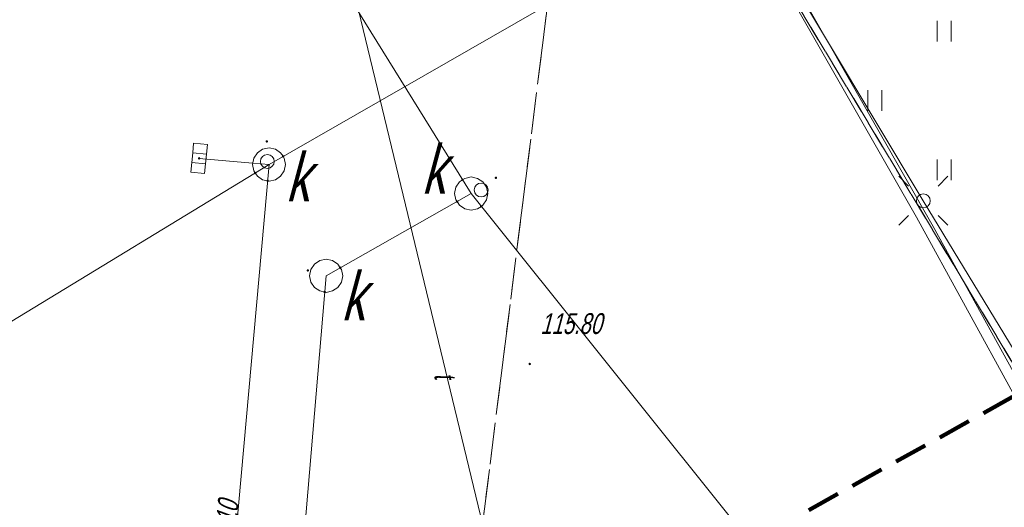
# Model space of a CAD drawing. Extents: x 7463256 to 7464485, y 5957341 to 5958260.
# Tile 238 of 256: x 7464244 to 7464279, y 5957916 to 5957934. Entities that reach past the tile are written whole.
import ezdxf

# ---------------------------------------------------------------- set-up
doc = ezdxf.new("R2010")
doc.units = 0
doc.header["$MEASUREMENT"] = 0
for name, pattern in [('1.5_0.5', [2, 1.5, -0.5]), ('4', [1.8, 1.2, -0.6]), ('mz1.0_0.5', [1.5, 1, -0.5])]:
    doc.linetypes.add(name, pattern=pattern)
doc.layers.get('0').update_dxf_attribs({"color": 2, "linetype": 'CONTINUOUS', "lineweight": 5})
for name, color, linetype in [('chodnik (powierzchnia)', 7, 'CONTINUOUS'), ('komora podziemna - przewód kanalizacyjny (powierzchnia)', 7, 'CONTINUOUS'), ('komora podziemna - przewód kanalizacyjny (powierzchnia)-Atr17', 7, 'CONTINUOUS'), ('kratka ściekowa (punkt)', 7, 'CONTINUOUS'), ('latarnia na słupie lub maszcie (punkt)', 7, 'CONTINUOUS'), ('Obszar opracowania', 7, 'CONTINUOUS'), ('plac (powierzchnia)', 7, 'CONTINUOUS'), ('przewód ciepłowniczy (linia)', 7, 'CONTINUOUS'), ('przewód elektroenergetyczny (linia)', 7, 'CONTINUOUS'), ('przewód kanalizacyjny (linia)', 7, 'CONTINUOUS'), ('przewód kanalizacyjny (linia)-Atr1', 7, 'CONTINUOUS'), ('przewód telekomunikacyjny (linia)', 7, 'CONTINUOUS'), ('przewód telekomunikacyjny (linia)-Atr1', 7, 'CONTINUOUS'), ('punkt o określonej wysokości (sieć kanalizacyjna)', 7, 'CONTINUOUS'), ('punkt wysokościowy sztuczny', 7, 'CONTINUOUS'), ('punkt wysokościowy sztuczny-Atr2', 7, 'CONTINUOUS'), ('słup (punkt)', 7, 'CONTINUOUS'), ('trawnik (powierzchnia)', 7, 'CONTINUOUS'), ('trawnik (powierzchnia) - symbol', 7, 'CONTINUOUS'), ('właz okrągły - siec kanalizacyjna (punkt)', 7, 'CONTINUOUS')]:
    doc.layers.add(name, color=color, linetype=linetype)
doc.styles.get("Standard").update_dxf_attribs({"font": 'txt', "width": 0.75})

# ---------------------------------------------------------------- blocks, each defined once
blk = doc.blocks.new('PW01')
at = {"linetype": 'Continuous', "lineweight": 13}
h = blk.add_hatch(color=0, dxfattribs=at)
edge = h.paths.add_edge_path()
edge.add_arc((0, 0), 0.045, 0, 360)
blk = doc.blocks.new('US05')
at = {"color": 0, "linetype": 'Continuous', "lineweight": 13}
for p, q in [((-0.525, -0.25), (-0.525, 0.25)), ((-0.525, 0.25), (-0.175, 0.25)), ((-0.175, -0.25), (-0.175, 0.25)), ((-0.175, 0.25), (0.175, 0.25)), ((0.175, -0.25), (0.175, 0.25)), ((0.175, 0.25), (0.525, 0.25)), ((0.525, -0.25), (0.525, 0.25)), ((-0.525, -0.25), (-0.175, -0.25)), ((-0.175, -0.25), (0.175, -0.25)), ((0.175, -0.25), (0.525, -0.25))]:
    blk.add_line(p, q, dxfattribs=at)
blk = doc.blocks.new('US22')
at = {"color": 0, "linetype": 'Continuous', "lineweight": 13}
blk.add_circle((0, 0), 0.25, dxfattribs=at)
blk = doc.blocks.new('PW02')
at = {"linetype": 'Continuous', "lineweight": 13}
h = blk.add_hatch(color=0, dxfattribs=at)
edge = h.paths.add_edge_path()
edge.add_arc((0, 0), 0.045, 0, 360)
blk = doc.blocks.new('SM011')
at = {"color": 0, "linetype": 'Continuous', "lineweight": 13}
for p, q in [((-0.53, 0.531), (-0.883, 0.884)), ((0.531, 0.531), (0.884, 0.884)), ((-0.53, -0.53), (-0.883, -0.883)), ((0.531, -0.53), (0.884, -0.883))]:
    blk.add_line(p, q, dxfattribs=at)
blk = doc.blocks.new('SM04')
at = {"color": 0, "linetype": 'Continuous', "lineweight": 13}
blk.add_circle((0, 0), 0.25, dxfattribs=at)
blk = doc.blocks.new('TU04')
at = {"color": 0, "linetype": 'Continuous', "lineweight": 13}
for p, q in [((0, 0), (0, 0.75)), ((0.5, 0), (0.5, 0.75))]:
    blk.add_line(p, q, dxfattribs=at)

msp = doc.modelspace()

# ---------------------------------------------------------------- linework, layer by layer
at = {"layer": 'chodnik (powierzchnia)', "color": 7, "linetype": 'mz1.0_0.5', "lineweight": 18, "flags": 128}
for points in [[(7464259.482, 5957909.158), (7464264.18, 5957946.72), (7464268.26, 5957939.96)], [(7464268.26, 5957939.96), (7464279.953, 5957920.522)]]:
    msp.add_lwpolyline(points, dxfattribs=at)
at = {"layer": 'komora podziemna - przewód kanalizacyjny (powierzchnia)', "color": 34, "linetype": 'Continuous', "lineweight": 18, "flags": 128}
for points in [[(7464252.59, 5957929.19), (7464252.82, 5957929.14), (7464253.01, 5957929.01), (7464253.1, 5957928.89), (7464253.14, 5957928.82), (7464253.19, 5957928.59), (7464253.14, 5957928.36), (7464253.01, 5957928.17), (7464252.82, 5957928.04), (7464252.59, 5957927.99), (7464252.53, 5957928), (7464252.36, 5957928.04), (7464252.17, 5957928.17), (7464252.09, 5957928.29), (7464252.04, 5957928.36), (7464251.99, 5957928.59), (7464252.04, 5957928.82), (7464252.17, 5957929.01), (7464252.36, 5957929.14)], [(7464259.88, 5957928.14), (7464260.11, 5957928.09), (7464260.3, 5957927.96), (7464260.43, 5957927.77), (7464260.48, 5957927.54), (7464260.43, 5957927.31), (7464260.3, 5957927.12), (7464260.25, 5957927.08), (7464260.11, 5957926.99), (7464259.88, 5957926.94), (7464259.65, 5957926.99), (7464259.46, 5957927.12), (7464259.37, 5957927.25), (7464259.33, 5957927.31), (7464259.28, 5957927.54), (7464259.33, 5957927.77), (7464259.46, 5957927.96), (7464259.57, 5957928.04), (7464259.65, 5957928.09)], [(7464254.65, 5957925.18), (7464254.88, 5957925.13), (7464255.07, 5957925), (7464255.16, 5957924.87), (7464255.2, 5957924.81), (7464255.25, 5957924.58), (7464255.2, 5957924.35), (7464255.07, 5957924.16), (7464254.88, 5957924.03), (7464254.65, 5957923.98), (7464254.6, 5957923.99), (7464254.42, 5957924.03), (7464254.23, 5957924.16), (7464254.1, 5957924.35), (7464254.05, 5957924.58), (7464254.1, 5957924.81), (7464254.23, 5957925), (7464254.42, 5957925.13)]]:
    msp.add_lwpolyline(points, close=True, dxfattribs=at)
at = {"layer": 'Obszar opracowania', "color": 132, "linetype": '4', "lineweight": 200, "flags": 128}
msp.add_lwpolyline([(7463648.63, 5957598.42), (7463381.17, 5957559), (7463352.31, 5957567.45), (7463255.88, 5957568.85), (7463280.41, 5957340.9), (7463468.95, 5957378.08), (7463536.66, 5957509.53), (7463626.95, 5957460.4), (7463653.5, 5957411.27), (7463734.5, 5957471.02), (7463879.22, 5957698.07), (7464314.97, 5957939.96), (7464470.72, 5957945.23), (7464483.34, 5958244.06), (7464262.86, 5958260.06), (7464240.11, 5958013.73), (7463789.91, 5957739.13), (7463712.41, 5957593.35)], close=True, dxfattribs=at)
at = {"layer": 'plac (powierzchnia)', "color": 7, "linetype": '1.5_0.5', "lineweight": 18, "flags": 128}
msp.add_lwpolyline([(7464186.8, 5957892.56), (7464180.19, 5957902.77), (7464183.75, 5957904.86), (7464207.63, 5957919.01), (7464228.65, 5957931.46), (7464242.05, 5957939.42), (7464249.88, 5957944.13), (7464255.04, 5957947.17), (7464264.18, 5957946.72), (7464259.482, 5957909.158)], dxfattribs=at)
at = {"layer": 'przewód ciepłowniczy (linia)', "color": 212, "linetype": 'Continuous', "lineweight": 18, "flags": 128}
for points in [[(7464279.463, 5957920.25), (7464275.94, 5957926.69), (7464270.02, 5957937.05), (7464264.06, 5957947.47), (7464257.1, 5957957.05), (7464256.51, 5957957.86), (7464250.05, 5957966.75), (7464249.55, 5957967.5), (7464250.43, 5957968.26), (7464254.03, 5957970.07), (7464254.94, 5957970.59), (7464254.91, 5957970.92), (7464254.18, 5957972.15)], [(7464254.5, 5957972.3), (7464255.15, 5957971.17), (7464255.56, 5957970.17), (7464254.44, 5957969.7), (7464251.05, 5957967.95), (7464250.35, 5957967.5), (7464250.59, 5957967.14), (7464256.93, 5957958.15), (7464257.51, 5957957.33), (7464264.66, 5957947.19), (7464270.6, 5957936.77), (7464276.53, 5957926.36), (7464279.8, 5957920.436)]]:
    msp.add_lwpolyline(points, dxfattribs=at)
at = {"layer": 'przewód elektroenergetyczny (linia)', "color": 1, "linetype": 'Continuous', "lineweight": 18, "flags": 128}
msp.add_lwpolyline([(7464280.2, 5957920.659), (7464276.18, 5957927.28), (7464267.57, 5957941.65)], dxfattribs=at)
at = {"layer": 'przewód kanalizacyjny (linia)', "color": 34, "linetype": 'Continuous', "lineweight": 18, "flags": 128}
for points in [[(7464269.944, 5957914.966), (7464259.88, 5957927.54), (7464244.02, 5957953.11)], [(7464293.52, 5957952.73), (7464277.59, 5957942.93), (7464252.59, 5957928.59)], [(7464252.59, 5957928.59), (7464233.47, 5957916.96)], [(7464250.07, 5957928.81), (7464252, 5957928.64), (7464252.59, 5957928.59)], [(7464250.396, 5957904.114), (7464252.59, 5957928.59)], [(7464259.88, 5957927.54), (7464254.65, 5957924.58), (7464253.041, 5957905.582)]]:
    msp.add_lwpolyline(points, dxfattribs=at)
at = {"layer": 'przewód telekomunikacyjny (linia)', "color": 30, "linetype": 'Continuous', "lineweight": 18, "flags": 128}
msp.add_lwpolyline([(7464261.576, 5957910.321), (7464253.2, 5957945.01), (7464249.87, 5957951.74), (7464249.67, 5957952.19)], dxfattribs=at)
at = {"layer": 'trawnik (powierzchnia)', "color": 7, "linetype": 'mz1.0_0.5', "lineweight": 18, "flags": 128}
msp.add_lwpolyline([(7464284.08, 5957960.82), (7464285.42, 5957960.15), (7464286.64, 5957958.86), (7464288.79, 5957956.15), (7464289.76, 5957954.42), (7464290.26, 5957952.77), (7464290.62, 5957949.86), (7464291.64, 5957942.35), (7464293.31, 5957932.18), (7464294.11, 5957928.38), (7464279.95, 5957920.52), (7464268.26, 5957939.96), (7464264.18, 5957946.72), (7464264.52, 5957954.61), (7464277.63, 5957960.7), (7464279.07, 5957961.11), (7464280.15, 5957961.2), (7464281.14, 5957961.2), (7464282.44, 5957961.24)], close=True, dxfattribs=at)

# ---------------------------------------------------------------- block references
at = {"layer": 'kratka ściekowa (punkt)', "color": 7, "linetype": 'Continuous', "lineweight": 18, "rotation": 84.4}
msp.add_blockref('US05', (7464250.07, 5957928.81), dxfattribs=at)
at = {"layer": 'latarnia na słupie lub maszcie (punkt)', "color": 7, "linetype": 'Continuous', "lineweight": 18}
msp.add_blockref('SM011', (7464276.18, 5957927.28), dxfattribs=at)
at = {"layer": 'punkt o określonej wysokości (sieć kanalizacyjna)', "color": 34, "linetype": 'Continuous', "lineweight": 13}
for p in [(7464252.51, 5957929.42), (7464253.1, 5957928.88), (7464252.09, 5957928.28), (7464260.77, 5957928.11), (7464252.54, 5957928), (7464259.57, 5957928.04), (7464259.37, 5957927.25), (7464260.24, 5957927.08), (7464253.99, 5957924.77), (7464255.16, 5957924.87), (7464254.6, 5957923.99)]:
    msp.add_blockref('PW01', p, dxfattribs=at)
at = {"layer": 'punkt o określonej wysokości (sieć kanalizacyjna)', "color": 34, "linetype": 'Continuous', "lineweight": 13, "rotation": 84.4}
msp.add_blockref('PW01', (7464250.07, 5957928.81), dxfattribs=at)
at = {"layer": 'punkt wysokościowy sztuczny', "color": 7, "linetype": 'Continuous', "lineweight": 13}
msp.add_blockref('PW02', (7464261.99, 5957921.4), dxfattribs=at)
at = {"layer": 'słup (punkt)', "color": 7, "linetype": 'Continuous', "lineweight": 18}
msp.add_blockref('SM04', (7464276.18, 5957927.28), dxfattribs=at)
at = {"layer": 'trawnik (powierzchnia) - symbol', "color": 7, "linetype": 'Continuous', "lineweight": 18}
for p in [(7464276.68, 5957933.02), (7464274.18, 5957930.52), (7464276.68, 5957928.02)]:
    msp.add_blockref('TU04', p, dxfattribs=at)
at = {"layer": 'właz okrągły - siec kanalizacyjna (punkt)', "color": 7, "linetype": 'Continuous', "lineweight": 18}
for p in [(7464252.53, 5957928.7), (7464260.24, 5957927.67)]:
    msp.add_blockref('US22', p, dxfattribs=at)

# ---------------------------------------------------------------- texts
at = {"layer": 'komora podziemna - przewód kanalizacyjny (powierzchnia)-Atr17', "color": 34, "oblique": 15, "width": 0.722}
for p in [(7464258.09, 5957927.54), (7464253.19, 5957927.26), (7464255.19, 5957922.97)]:
    msp.add_text('k', height=1.75, dxfattribs=at).set_placement(p)
at = {"layer": 'przewód kanalizacyjny (linia)-Atr1', "color": 34, "oblique": 15, "width": 0.72}
msp.add_text('kd110', height=0.75, rotation=84.877, dxfattribs=at).set_placement((7464251.324, 5957914.471))
at = {"layer": 'przewód telekomunikacyjny (linia)-Atr1', "color": 30, "oblique": 15, "width": 0.72}
msp.add_text('t', height=0.75, rotation=283.57, dxfattribs=at).set_placement((7464258.53, 5957921.02))
at = {"layer": 'punkt wysokościowy sztuczny-Atr2', "color": 7, "oblique": 15, "width": 0.72}
msp.add_text('115.80', height=0.75, dxfattribs=at).set_placement((7464262.37, 5957922.48))

doc.saveas('drawing.dxf')
